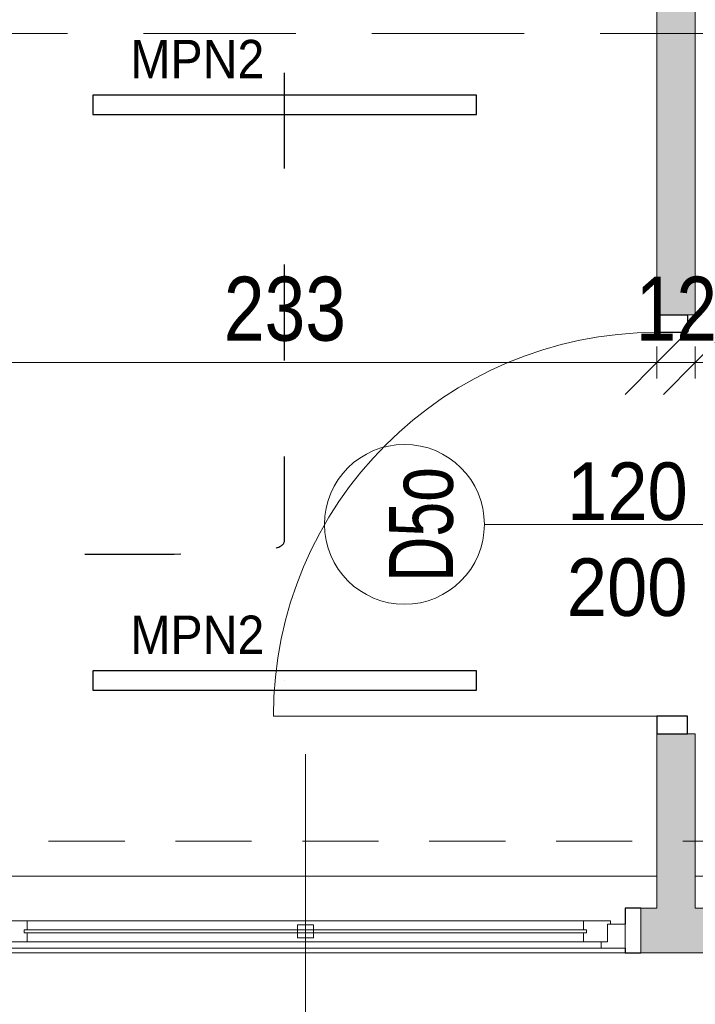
# Model space of a CAD drawing. Header units: centimetres. Extents: x -1631 to 21770, y -8842 to 3590.
# Tile 14 of 142: x -522 to -311, y 92 to 400. Entities that reach past the tile are written whole.
import ezdxf

# ---------------------------------------------------------------- set-up
doc = ezdxf.new("R2010")
doc.units = ezdxf.units.CM
for name, pattern in [('Dash', [60, 30, -30]), ('Ponad', [39.688, 23.813, -15.875]), ('Ukryte', [71.438, 47.625, -23.813])]:
    doc.linetypes.add(name, pattern=pattern)
for name, color, linetype, lineweight in [('A-ANNO-DIMS', 211, 'Continuous', 13), ('A-ANNO-DIMS-100', 211, 'Continuous', 13), ('A-ANNO-NOTE', 131, 'Continuous', 9), ('A-DETL', 90, 'Continuous', 9), ('A-DETL-GENF', 92, 'Continuous', 9), ('A-DETL-HDLN', 90, 'Ukryte', 9), ('A-DETL-MEDM', 33, 'Continuous', 13), ('A-DOOR', 31, 'Continuous', 13), ('A-FLOR-OVHD', 1, 'Ponad', 9), ('A-GLAZ', 151, 'Continuous', 13), ('A-GLAZ-IDEN', 152, 'Continuous', 13), ('A-WALL', 113, 'Continuous', 13), ('A-WALL-PATT', 111, 'Continuous', 13)]:
    doc.layers.add(name, color=color, linetype=linetype, lineweight=lineweight)
doc.layers.add('E_oprawy', color=12, linetype='Continuous')
doc.styles.add('Arial', font='arial.ttf', dxfattribs={"width": 0.9, "height": 18})
doc.styles.add('Arial Narrow_5', font='ARIALN.TTF', dxfattribs={"height": 20})
doc.styles.add('Arial_1', font='arial.ttf', dxfattribs={"width": 0.7, "height": 20})
doc.styles.add('Arial_13', font='arial.ttf', dxfattribs={"height": 0.2})
doc.dimstyles.new('Diagonal_1_100__0__wewnętrzne', dxfattribs={"dimscale": 30.48, "dimtxt": 20.468619, "dimasz": 0.656168, "dimexe": 0.164042, "dimexo": 0.0625, "dimgap": 0.032808, "dimtad": 1, "dimdec": 0, "dimdsep": 46, "dimtxsty": 'Arial Narrow_5', "dimblk1": 'OBLIQUE', "dimblk2": 'OBLIQUE', "dimsah": 1, "dimcen": 0.09, "dimazin": 0, "dimtfac": 1, "dimtdec": 4, "dimtix": 1, "dimtmove": 0, "dimatfit": 3, "dimfxl": 0, "dimtvp": 1, "dimtolj": 1, "dimtzin": 0, "dimarcsym": 0})

# ---------------------------------------------------------------- blocks, each defined once
blk = doc.blocks.new('DRZWI 1S - automatyczna etykieta - Drzwi 120 _łazienkowe_-2397572-6_piętro IV __13_80 m_ - stan projektowany')
at = {"layer": 'A-DETL-GENF'}
for p, q in [((-65.5, 3.5), (-60, 3.5)), ((-65.5, -6), (-65.5, 3.5)), ((-60, 3.5), (-60, -6)), ((60, 3.5), (65.5, 3.5)), ((60, -6), (60, 3.5)), ((65.5, 3.5), (65.5, -6)), ((-60, -6), (-65.5, -6)), ((65.5, -6), (60, -6))]:
    blk.add_line(p, q, dxfattribs=at)
at = {"layer": 'A-DETL-MEDM', "lineweight": 25}
for p, q in [((-65.5, -6), (-65.5, 3.5)), ((-65.5, 3.5), (-60, 3.5)), ((-60, 3.5), (-60, -6)), ((60, 3.5), (60, -6)), ((65.5, 3.5), (60, 3.5)), ((65.5, -6), (65.5, 3.5)), ((-60, -6), (-65.5, -6)), ((60, -6), (65.5, -6))]:
    blk.add_line(p, q, dxfattribs=at)
at = {"layer": 'A-DOOR'}
blk.add_line((60, -6), (60, -126), dxfattribs=at)
blk.add_arc((60, -6), 120, 180, 270, dxfattribs=at)
blk = doc.blocks.new('Okno - automatyczna etykieta - 200x165 _projektowane_-2623157-6_piętro IV __13_80 m_ - stan projektowany')
at = {"layer": 'A-GLAZ'}
for p, q in [((-92.5, 5.5), (-100, 5.5)), ((-100, 5.5), (-100, -2)), ((-100, 5.5), (100, 5.5)), ((-87, 3.5), (-94.5, 3.5)), ((-94.5, 3.5), (-94.5, -2)), ((-94.5, -2), (-94.5, 3.5)), ((-94.5, 3.5), (-92.5, 3.5)), ((-92.5, 3.5), (-92.5, 5.5)), ((92.5, 5.5), (-92.5, 5.5)), ((-87, 0.75), (-87, 3.5)), ((87, 3.5), (-87, 3.5)), ((94.5, 3.5), (87, 3.5)), ((87, 3.5), (87, 0.75)), ((100, 5.5), (92.5, 5.5)), ((92.5, 5.5), (92.5, 3.5)), ((92.5, 3.5), (94.5, 3.5)), ((94.5, -2), (94.5, 3.5)), ((94.5, 3.5), (94.5, -2)), ((100, -2), (100, 5.5)), ((88, 0.75), (-88, 0.75)), ((-88, 0.75), (-88, -0.25)), ((-88, -0.25), (-88, 0.75)), ((-88, 0.75), (-87, 0.75)), ((2.5, 2.25), (-2.5, 2.25)), ((-2.5, 2.25), (-2.5, -1.75)), ((2.5, -1.75), (2.5, 2.25)), ((87, 0.75), (88, 0.75)), ((88, -0.25), (88, 0.75)), ((88, 0.75), (88, -0.25)), ((-100, -2), (-94.5, -2)), ((-94.5, -2), (-95.5, -2)), ((-95.5, -2), (-95.5, -3)), ((-95.5, -3), (-87, -3)), ((-88, -0.25), (88, -0.25)), ((-87, -0.25), (-88, -0.25)), ((-87, -3), (-87, -0.25)), ((87, -3), (-87, -3)), ((-2.5, -1.75), (2.5, -1.75)), ((87, -0.25), (87, -3)), ((88, -0.25), (87, -0.25)), ((87, -3), (95.5, -3)), ((95.5, -2), (94.5, -2)), ((94.5, -2), (100, -2)), ((95.5, -3), (95.5, -2))]:
    blk.add_line(p, q, dxfattribs=at)
blk = doc.blocks.new('DIMBLOCK98-6_piętro IV __13_80 m_ - stan projektowany')
at = {"layer": 'A-ANNO-DIMS-100', "transparency": 16777216}
for p, q in [((-310.62, 292.9), (-300.62, 302.9)), ((-34.62, 292.9), (-24.62, 302.9)), ((-310.62, 287.9), (-310.62, 297.9)), ((-34.62, 287.9), (-34.62, 297.9)), ((-310.62, 292.9), (-320.62, 282.9)), ((-34.62, 292.9), (-310.62, 292.9)), ((-310.62, 292.9), (-310.62, 287.9)), ((-34.62, 292.9), (-44.62, 282.9)), ((-34.62, 292.9), (-34.62, 287.9))]:
    blk.add_line(p, q, dxfattribs=at)
at = {"layer": 'A-ANNO-DIMS-100', "color": 0, "transparency": 16777216, "insert": (-191.63, 319.75), "char_height": 20, "width": 45.6158, "attachment_point": 1, "line_spacing_factor": 0.974696, "style": 'Arial Narrow_5'}
blk.add_mtext('276', dxfattribs=at)
blk = doc.blocks.new('_Oblique')
at = {"color": 0, "linetype": 'ByBlock', "lineweight": -2}
blk.add_line((-0.5, -0.5), (0.5, 0.5), dxfattribs=at)
blk = doc.blocks.new('DIMBLOCK99-6_piętro IV __13_80 m_ - stan projektowany')
at = {"layer": 'A-ANNO-DIMS-100', "transparency": 16777216}
for p, q in [((-322.62, 292.9), (-312.62, 302.9)), ((-310.62, 292.9), (-300.62, 302.9)), ((-322.62, 287.9), (-322.62, 297.9)), ((-310.62, 287.9), (-310.62, 297.9)), ((-322.62, 292.9), (-332.62, 282.9)), ((-310.62, 292.9), (-322.62, 292.9)), ((-322.62, 292.9), (-322.62, 287.9)), ((-310.62, 292.9), (-320.62, 282.9)), ((-310.62, 292.9), (-310.62, 287.9))]:
    blk.add_line(p, q, dxfattribs=at)
at = {"layer": 'A-ANNO-DIMS-100', "color": 0, "transparency": 16777216, "insert": (-329.29, 319.75), "char_height": 20, "width": 30.4105, "attachment_point": 1, "line_spacing_factor": 0.974696, "style": 'Arial Narrow_5'}
blk.add_mtext('12', dxfattribs=at)
blk = doc.blocks.new('DIMBLOCK100-6_piętro IV __13_80 m_ - stan projektowany')
at = {"layer": 'A-ANNO-DIMS-100', "transparency": 16777216}
for p, q in [((-555.62, 292.9), (-545.62, 302.9)), ((-322.62, 292.9), (-312.62, 302.9)), ((-555.62, 287.9), (-555.62, 297.9)), ((-322.62, 287.9), (-322.62, 297.9)), ((-555.62, 292.9), (-565.62, 282.9)), ((-322.62, 292.9), (-555.62, 292.9)), ((-555.62, 292.9), (-555.62, 287.9)), ((-322.62, 292.9), (-332.62, 282.9)), ((-322.62, 292.9), (-322.62, 287.9))]:
    blk.add_line(p, q, dxfattribs=at)
at = {"layer": 'A-ANNO-DIMS-100', "color": 0, "transparency": 16777216, "insert": (-458.13, 319.75), "char_height": 20, "width": 45.6158, "attachment_point": 1, "line_spacing_factor": 0.974696, "style": 'Arial Narrow_5'}
blk.add_mtext('233', dxfattribs=at)
blk = doc.blocks.new('Okno_LD_typ 100 - metka _ wys_parapetu-2491833-6_piętro IV __13_80 m_ - stan projektowany')
at = {"layer": 'A-GLAZ-IDEN'}
blk.add_line((0, 1.8925), (0, -0.3919), dxfattribs=at)
blk.add_circle((0, -0.0919), 0.3, dxfattribs=at)
at = {"layer": 'A-GLAZ-IDEN', "insert": (0.4711, 0.6634), "char_height": 0.2, "width": 0.48783, "attachment_point": 3, "rotation": 90, "line_spacing_factor": 0.936439, "style": 'Arial_13', "bg_fill": 3, "box_fill_scale": 1.25, "bg_fill_color": 256, "bg_fill_true_color": 13158600, "bg_fill_transparency": 0}
blk.add_mtext('\\pxqr,t6.35,12.7,19.05,25.4,31.75,38.1,44.45,50.8,57.15,63.5,69.85,76.2,82.55,88.9,95.25,101.6,107.95,114.3,120.65,127,133.35,139.7,146.05,152.4,158.75,165.1,171.45,177.8,184.15,190.5,196.85,203.2;{hp= }', dxfattribs=at)
blk = doc.blocks.new('MPN2')
at = {"layer": 'E_oprawy', "linetype": 'ByBlock'}
blk.add_lwpolyline([(-60, 3), (-60, -3), (60, -3), (60, 3)], close=True, dxfattribs=at)
at = {"layer": 'E_oprawy'}
blk.add_circle((0, 0), 0.00001, dxfattribs=at)
at = {"layer": 'E_oprawy', "color": 4, "style": 'Arial', "width": 0.9}
blk.add_text('MPN2', height=12, dxfattribs=at).set_placement((-48.27, 8.29))

msp = doc.modelspace()

# ---------------------------------------------------------------- hatches: boundary and pattern name
at = {"layer": 'A-WALL-PATT'}
h = msp.add_hatch(color=9, dxfattribs=at)
h.paths.add_polyline_path([(-313.12, 122.33), (-310.62, 122.33), (-310.62, 176.83), (-322.62, 176.83), (-322.62, 122.33)], flags=0)
h.paths.add_polyline_path([(-310.62, 307.83), (-310.62, 465.83), (-322.62, 465.83), (-322.62, 307.83), (-313.12, 307.83)], flags=0)
h.paths.add_polyline_path([(-310.62, 610.83), (-310.62, 647.83), (-322.62, 647.83), (-322.62, 610.83), (-313.12, 610.83)], flags=0)
h.paths.add_polyline_path([(-322.62, 757.83), (-310.62, 757.83), (-310.62, 896.33), (-322.62, 896.33), (-322.62, 788.28)], flags=0)
h = msp.add_hatch(color=9, dxfattribs=at)
h.paths.add_polyline_path([(-537.36, 108.33), (-532.62, 108.33), (-532.62, 122.33), (-552.62, 122.33), (-552.62, 108.33)], flags=0)
h.paths.add_polyline_path([(-327.62, 108.33), (-257.62, 108.33), (-257.62, 122.33), (-327.62, 122.33)], flags=0)
h.paths.add_polyline_path([(-47.62, 108.33), (22.38, 108.33), (22.38, 122.33), (-47.62, 122.33)], flags=0)
h.paths.add_polyline_path([(232.38, 108.33), (302.38, 108.33), (302.38, 122.33), (232.38, 122.33)], flags=0)
h.paths.add_polyline_path([(492.38, 108.33), (527.38, 108.33), (527.38, 122.33), (492.38, 122.33)], flags=0)

# ---------------------------------------------------------------- linework, layer by layer
at = {"layer": 'A-ANNO-NOTE', "lineweight": 13}
msp.add_line((-286.62, 242.33), (-376.62, 242.33), dxfattribs=at)
msp.add_line((-286.62, 242.33), (-376.62, 242.33), dxfattribs=at)
msp.add_circle((-401.62, 242.33), 25, dxfattribs=at)
at = {"layer": 'A-DETL', "linetype": 'Dash', "lineweight": 25}
msp.add_open_spline([(-561.62, 233.02), (-511.61, 233.02), (-497.78, 233.02), (-439.12, 233.02), (-439.12, 251.36), (-439.12, 296.62), (-439.12, 1289.33), (-439.12, 1326.28), (-439.12, 1329.11), (-439.12, 1432.79), (-439.12, 1435.62), (-439.12, 1472.57), (-476.08, 1472.57), (-478.91, 1472.57), (-555.62, 1472.57)], degree=3, knots=[0, 0, 0, 0, 1.339676, 2.332925, 3.669947, 15.221807, 26.977257, 38.268666, 39.837617, 41.033347, 42.602298, 43.441538, 44.280778, 45.554838, 45.554838, 45.554838, 45.554838], dxfattribs=at)
at = {"layer": 'A-DETL-HDLN'}
msp.add_line((-1197.62, 395.83), (1172.38, 395.83), dxfattribs=at)
at = {"layer": 'A-FLOR-OVHD'}
msp.add_line((-552.62, 143.33), (-47.62, 143.33), dxfattribs=at)
at = {"layer": 'A-WALL', "lineweight": 9}
for p, q in [((-322.62, 465.83), (-322.62, 307.83)), ((-310.62, 307.83), (-310.62, 465.83)), ((-313.12, 307.83), (-310.62, 307.83)), ((-322.62, 176.83), (-322.62, 122.33)), ((-310.62, 176.83), (-313.12, 176.83)), ((-310.62, 122.33), (-310.62, 176.83)), ((-555.62, 132.33), (-322.62, 132.33)), ((-310.62, 132.33), (-34.62, 132.33)), ((-322.62, 122.33), (-327.62, 122.33)), ((-257.62, 122.33), (-310.62, 122.33)), ((-332.62, 108.33), (-913.62, 108.33)), ((-327.62, 108.33), (-257.62, 108.33))]:
    msp.add_line(p, q, dxfattribs=at)
at = {"layer": 'A-WALL', "color": 7, "lineweight": 25}
for p, q in [((-327.62, 122.33), (-332.62, 122.33)), ((-332.62, 122.33), (-332.62, 117.33)), ((-332.62, 109.83), (-332.62, 108.33)), ((-332.62, 108.33), (-327.62, 108.33))]:
    msp.add_line(p, q, dxfattribs=at)
at = {"layer": 'A-WALL'}
msp.add_line((-327.62, 122.33), (-327.62, 108.33), dxfattribs=at)

# ---------------------------------------------------------------- block references
at = {"layer": 'A-DOOR', "rotation": 269.9999999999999}
msp.add_blockref('DRZWI 1S - automatyczna etykieta - Drzwi 120 _łazienkowe_-2397572-6_piętro IV __13_80 m_ - stan projektowany', (-316.62, 242.33), dxfattribs=at)
at = {"layer": 'A-GLAZ', "rotation": 180}
msp.add_blockref('Okno - automatyczna etykieta - 200x165 _projektowane_-2623157-6_piętro IV __13_80 m_ - stan projektowany', (-432.62, 115.33), dxfattribs=at)
at = {"layer": 'E_oprawy'}
for p in [(-439.12, 373.51), (-439.12, 193.51)]:
    msp.add_blockref('MPN2', p, dxfattribs=at)

# ---------------------------------------------------------------- texts
at = {"layer": 'A-ANNO-NOTE', "lineweight": 211, "insert": (-396.33, 242.3), "char_height": 20, "width": 37.03, "attachment_point": 5, "rotation": 90, "line_spacing_factor": 0.936439, "style": 'Arial_1'}
msp.add_mtext('\\pxqc,t4.445,8.89,13.335,17.78,22.225,26.67,31.115,35.56,40.005,44.45,48.895,53.34,57.785,62.23,66.675,71.12,75.565,80.01,84.455,88.9,93.345,97.79,102.235,106.68,111.125,115.57,120.015,124.46,128.905,133.35,137.795,142.24;{D5o}', dxfattribs=at)
at = {"layer": 'A-ANNO-NOTE', "lineweight": 211, "char_height": 18, "width": 38.07, "attachment_point": 5, "line_spacing_factor": 0.936439, "style": 'Arial'}
for s, insert in [('\\pxqc,t6.35,12.7,19.05,25.4,31.75,38.1,44.45,50.8,57.15,63.5,69.85,76.2,82.55,88.9,95.25,101.6,107.95,114.3,120.65,127,133.35,139.7,146.05,152.4,158.75,165.1,171.45,177.8,184.15,190.5,196.85,203.2;{120}', (-331.86, 252.56)), ('\\pxqc,t6.35,12.7,19.05,25.4,31.75,38.1,44.45,50.8,57.15,63.5,69.85,76.2,82.55,88.9,95.25,101.6,107.95,114.3,120.65,127,133.35,139.7,146.05,152.4,158.75,165.1,171.45,177.8,184.15,190.5,196.85,203.2;{200}', (-331.95, 222.56))]:
    msp.add_mtext(s, dxfattribs=dict(at, insert=insert))

# ---------------------------------------------------------------- dimensions: what is measured, and where the dimension line sits
at = {"layer": 'A-ANNO-DIMS'}
for base, p1, p2, override, picture, middle in [((-555.62, 292.9), (-322.62, 287.9), (-555.62, 287.9), {"dimpost": '<>', "dimfxl": 233}, 'DIMBLOCK100-6_piętro IV __13_80 m_ - stan projektowany', (-439.12, 304.11)), ((-322.62, 292.9), (-310.62, 287.9), (-322.62, 287.9), {"dimpost": '<>', "dimfxl": 12}, 'DIMBLOCK99-6_piętro IV __13_80 m_ - stan projektowany', (-316.62, 303.94)), ((-310.62, 292.9), (-34.62, 287.9), (-310.62, 287.9), {"dimpost": '<>', "dimfxl": 276}, 'DIMBLOCK98-6_piętro IV __13_80 m_ - stan projektowany', (-172.62, 304.11))]:
    dim = msp.add_linear_dim(base=base, p1=p1, p2=p2, dimstyle='Diagonal_1_100__0__wewnętrzne', override=override, dxfattribs=at)
    dim.commit()
    dim.dimension.update_dxf_attribs({"geometry": picture, "text_midpoint": middle})

# ---------------------------------------------------------------- next in the draw order: block references
at = {"layer": 'A-GLAZ-IDEN', "xscale": 99.99999999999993, "yscale": 99.99999999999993, "zscale": 99.99999999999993}
msp.add_blockref('Okno_LD_typ 100 - metka _ wys_parapetu-2491833-6_piętro IV __13_80 m_ - stan projektowany', (-432.62, -18.79), dxfattribs=at)

doc.saveas('drawing.dxf')
